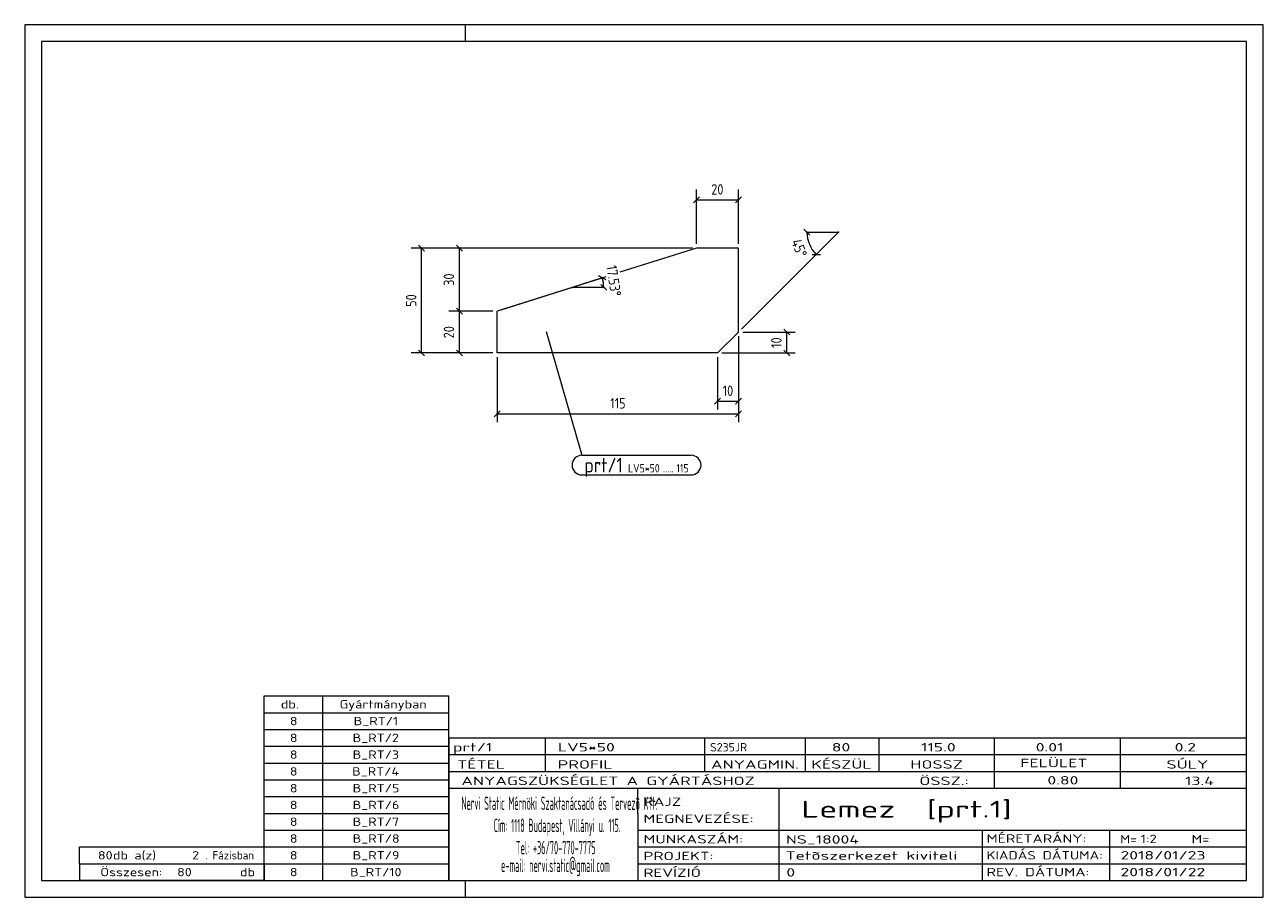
# Model space of a CAD drawing. Header units: millimetres. Extents: x 1 to 296, y 1 to 209.
import ezdxf

# ---------------------------------------------------------------- set-up
doc = ezdxf.new("R2010")
doc.units = ezdxf.units.MM
doc.header["$LTSCALE"] = 0.6
doc.linetypes.add('XKITLINE00', pattern=[0])
for name, color, linetype, lineweight in [('DrawingSheet', 5, 'Continuous', 0), ('OtherObjectType', 1, 'Continuous', 0), ('Part', 2, 'Continuous', 0), ('PartMark', 3, 'Continuous', 0), ('Z-DIMENSIONS', 1, 'Continuous', 0)]:
    doc.layers.add(name, color=color, linetype=linetype, lineweight=lineweight)
doc.styles.add('ISOCPEUR', font='ISOCPEUR.TTF')

msp = doc.modelspace()

# ---------------------------------------------------------------- linework, layer by layer
at = {"layer": 'DrawingSheet', "color": 2, "linetype": 'XKITLINE00', "lineweight": 0}
for p, q in [((296, 209), (1, 209)), ((1, 209), (1, 1)), ((106, 205), (106, 209)), ((296, 1), (296, 209)), ((106, 1), (106, 5)), ((1, 1), (296, 1))]:
    msp.add_line(p, q, dxfattribs=at)
at = {"layer": 'DrawingSheet', "color": 3, "linetype": 'XKITLINE00', "lineweight": 0}
for p, q in [((292, 205), (5, 205)), ((5, 205), (5, 5)), ((292, 5), (292, 205)), ((5, 5), (292, 5))]:
    msp.add_line(p, q, dxfattribs=at)
at = {"layer": 'OtherObjectType', "color": 7, "linetype": 'XKITLINE00', "lineweight": 0}
for p, q in [((58, 49), (102, 49)), ((58, 45), (58, 49)), ((72, 45), (72, 49)), ((102, 45), (102, 49)), ((58, 45), (102, 45)), ((58, 41), (58, 45)), ((72, 41), (72, 45)), ((102, 41), (102, 45)), ((58, 41), (102, 41)), ((58, 37), (58, 41)), ((72, 37), (72, 41)), ((102, 37), (102, 41)), ((102, 39), (292, 39)), ((102, 39), (102, 35)), ((102, 39), (292, 39)), ((125, 35), (125, 39)), ((163, 35), (163, 39)), ((187, 35), (187, 39)), ((204.5, 35), (204.5, 39)), ((232, 35), (232, 39)), ((262, 35), (262, 39)), ((292, 35), (292, 39)), ((58, 37), (102, 37)), ((58, 33), (58, 37)), ((72, 33), (72, 37)), ((102, 33), (102, 37)), ((58, 33), (102, 33)), ((58, 29), (58, 33)), ((72, 29), (72, 33)), ((102, 35), (292, 35)), ((102, 35), (102, 5)), ((102, 35), (292, 35)), ((102, 29), (102, 33)), ((125, 31), (125, 35)), ((163, 31), (163, 35)), ((187, 31), (187, 35)), ((204.5, 31), (204.5, 35)), ((232, 31), (232, 35)), ((262, 31), (262, 35)), ((292, 31), (292, 35)), ((102, 31), (292, 31)), ((232, 27), (232, 31)), ((262, 27), (262, 31)), ((292, 27), (292, 31)), ((58, 29), (102, 29)), ((58, 25), (58, 29)), ((72, 25), (72, 29)), ((102, 25), (102, 29)), ((102, 27), (292, 27)), ((147, 21), (147, 27)), ((180.7, 17), (180.7, 27)), ((292, 21), (292, 27)), ((58, 25), (102, 25)), ((58, 21), (58, 25)), ((72, 21), (72, 25)), ((102, 21), (102, 25)), ((58, 21), (102, 21)), ((58, 17), (58, 21)), ((72, 17), (72, 21)), ((102, 17), (102, 21)), ((147, 21), (147, 5)), ((292, 17), (292, 21)), ((58, 17), (102, 17)), ((58, 13), (58, 17)), ((72, 13), (72, 17)), ((102, 13), (102, 17)), ((147, 17), (292, 17)), ((180.7, 5), (180.7, 17)), ((229.16, 13), (229.16, 17)), ((259.5, 5), (259.5, 17)), ((292, 13), (292, 17)), ((14, 9), (14, 13)), ((14, 13), (58, 13)), ((14, 13), (58, 13)), ((58, 9), (58, 13)), ((58, 13), (102, 13)), ((58, 9), (58, 13)), ((72, 9), (72, 13)), ((102, 9), (102, 13)), ((147, 13), (292, 13)), ((229.16, 5), (229.16, 13)), ((292, 9), (292, 13)), ((14, 9), (58, 9)), ((14, 9), (14, 5)), ((14, 9), (58, 9)), ((58, 9), (58, 5)), ((58, 9), (102, 9)), ((58, 5), (58, 9)), ((72, 5), (72, 9)), ((102, 5), (102, 9)), ((147, 9), (292, 9)), ((292, 5), (292, 9)), ((58, 5), (14, 5)), ((58, 5), (102, 5)), ((102, 5), (292, 5)), ((139.5, 5), (292, 5))]:
    msp.add_line(p, q, dxfattribs=at)
at = {"layer": 'Part', "color": 2, "linetype": 'XKITLINE00', "lineweight": 0}
for p, q in [((161.02, 155.75), (142.76, 149.98)), ((171.03, 155.75), (161.02, 155.75)), ((171.03, 135.75), (171.03, 155.75)), ((139.38, 148.92), (113.53, 140.75)), ((113.53, 130.75), (113.53, 140.75)), ((166.03, 130.75), (171.03, 135.75)), ((166.03, 130.75), (113.53, 130.75))]:
    msp.add_line(p, q, dxfattribs=at)
at = {"layer": 'PartMark', "color": 7, "linetype": 'XKITLINE00', "lineweight": 0}
for p, q in [((125.18, 135.9), (133.72, 106.37)), ((133.72, 106.37), (159.73, 106.37)), ((133.72, 101.67), (159.73, 101.67))]:
    msp.add_line(p, q, dxfattribs=at)
for centre, start, end in [((133.72, 104.02), 90, 270), ((159.73, 104.02), 270, 90)]:
    msp.add_arc(centre, 2.35, start, end, dxfattribs=at)
at = {"layer": 'Z-DIMENSIONS', "color": 7, "linetype": 'XKITLINE00', "lineweight": 0}
for p, q in [((161.02, 156.75), (161.02, 169.75)), ((171.03, 156.75), (171.03, 169.75)), ((161.73, 167.96), (160.32, 166.54)), ((161.02, 167.25), (171.03, 167.25)), ((171.74, 167.96), (170.32, 166.54)), ((186.61, 160.25), (188.03, 158.83)), ((187.32, 159.54), (194.82, 159.54)), ((189.52, 154.24), (194.82, 159.54)), ((94.82, 156.46), (96.24, 155.04)), ((103.82, 156.46), (105.24, 155.04)), ((160.02, 155.75), (93.03, 155.75)), ((95.53, 130.75), (95.53, 155.75)), ((160.02, 155.75), (102.03, 155.75)), ((104.53, 140.75), (104.53, 155.75)), ((171.74, 136.46), (189.52, 154.24)), ((188.52, 154.24), (190.52, 154.24)), ((114.48, 141.05), (138.57, 148.66)), ((138.57, 148.66), (131.41, 146.4)), ((139.45, 148.2), (137.68, 149.12)), ((138.91, 146.4), (131.41, 146.4)), ((139.62, 145.69), (138.21, 147.11)), ((112.53, 140.75), (102.03, 140.75)), ((112.53, 140.75), (102.03, 140.75)), ((103.82, 141.46), (105.24, 140.04)), ((103.82, 141.46), (105.24, 140.04)), ((104.53, 130.75), (104.53, 140.75)), ((172.03, 135.75), (184.53, 135.75)), ((181.82, 136.46), (183.24, 135.04)), ((182.53, 130.75), (182.53, 135.75)), ((171.03, 134.75), (171.03, 114.25)), ((171.03, 134.75), (171.03, 117.25)), ((112.53, 130.75), (93.03, 130.75)), ((94.82, 131.46), (96.24, 130.04)), ((112.53, 130.75), (102.03, 130.75)), ((103.82, 131.46), (105.24, 130.04)), ((167.03, 130.75), (184.53, 130.75)), ((181.82, 131.46), (183.24, 130.04)), ((113.53, 129.75), (113.53, 114.25)), ((166.03, 129.75), (166.03, 117.25)), ((166.74, 119.96), (165.32, 118.54)), ((166.03, 119.25), (171.03, 119.25)), ((171.74, 119.96), (170.32, 118.54)), ((114.24, 116.96), (112.82, 115.54)), ((113.53, 116.25), (171.03, 116.25)), ((171.74, 116.96), (170.32, 115.54))]:
    msp.add_line(p, q, dxfattribs=at)
for centre, start, end in [((194.82, 159.54), 180, 225.001), ((131.41, 146.4), 360, 17.5254)]:
    msp.add_arc(centre, 7.5, start, end, dxfattribs=at)
at = {"layer": 'Z-DIMENSIONS', "color": 3}
for p in [(161.02, 167.25), (171.03, 167.25), (95.53, 155.75), (104.53, 155.75), (104.53, 140.75), (104.53, 140.75), (182.53, 135.75), (95.53, 130.75), (104.53, 130.75), (182.53, 130.75), (166.03, 119.25), (171.03, 119.25), (113.53, 116.25), (171.03, 116.25)]:
    msp.add_point(p, dxfattribs=at)
at = {"layer": 'Z-DIMENSIONS', "color": 7}
for p in [(187.32, 159.54), (194.82, 159.54), (189.52, 154.24), (138.57, 148.66), (131.41, 146.4), (138.91, 146.4)]:
    msp.add_point(p, dxfattribs=at)

# ---------------------------------------------------------------- texts
at = {"layer": 'OtherObjectType', "color": 7, "style": 'ISOCPEUR'}
for s, height, width, p in [('db.', 2, 1.211571, (62, 46)), ('Gyártmányban', 2, 1.211571, (76, 46)), ('8', 2, 1.211571, (64.14, 42)), ('B_RT/1', 2, 1.211571, (79.35, 42)), ('8', 2, 1.211571, (64.14, 38)), ('B_RT/2', 2, 1.211571, (79.1, 38)), ('8', 2, 1.211571, (64.14, 34)), ('B_RT/3', 2, 1.211571, (79.1, 34)), ('prt/1', 2, 1.525501, (103, 35.76)), ('LV5*50', 2, 1.525501, (128, 35.76)), ('S235JR', 2, 1.02, (164.22, 35.76)), ('80', 2, 1.525501, (193.24, 35.76)), ('115.0', 2, 1.525501, (214.47, 35.76)), ('0.01', 2, 1.525501, (241.81, 35.76)), ('0.2', 2, 1.525501, (274.91, 35.76)), ('TÉTEL', 2, 1.525501, (104, 31.66)), ('PROFIL', 2, 1.525501, (127.96, 31.66)), ('ANYAGMIN.', 2, 1.525501, (164.47, 31.66)), ('KÉSZÜL', 2, 1.525501, (188.37, 31.66)), ('HOSSZ', 2, 1.525501, (211.96, 31.66)), ('FELÜLET', 2, 1.525501, (238.13, 32)), ('SÚLY', 2, 1.525501, (272.96, 31.66)), ('8', 2, 1.211571, (64.14, 30)), ('B_RT/4', 2, 1.211571, (78.98, 30)), ('ANYAGSZÜKSÉGLET A GYÁRTÁSHOZ', 2, 1.525501, (105, 27.75)), ('ÖSSZ.:', 2, 1.525501, (214.1, 27.75)), ('0.80', 2, 1.525501, (244.59, 27.88)), ('13.4', 2, 1.525501, (277.37, 27.75)), ('8', 2, 1.211571, (64.14, 26)), ('B_RT/5', 2, 1.211571, (79.1, 26)), ('8', 2, 1.211571, (64.14, 22)), ('B_RT/6', 2, 1.211571, (79.1, 22)), ('Nervi Static Mérnöki\xa0Szaktanácsadó\xa0és\xa0Tervezõ Kft.', 3.1765, 0.403093, (105, 21.82)), ('RAJZ', 2, 1.445, (148.38, 22.78)), ('Lemez  [prt.1]', 4, 1.474651, (186, 20)), ('MEGNEVEZÉSE:', 2, 1.445, (148.38, 18.72)), ('8', 2, 1.211571, (64.14, 18)), ('B_RT/7', 2, 1.211571, (79.1, 18)), ('Cím:\xa01118 Budapest, Villányi u. 115.', 3.1765, 0.403093, (112.69, 16.53)), ('8', 2, 1.211571, (64.14, 14)), ('B_RT/8', 2, 1.211571, (79.1, 14)), ('MUNKASZÁM:', 2, 1.445, (148.38, 13.84)), ('NS_18004', 2, 1.525501, (182.28, 13.78)), ('MÉRETARÁNY:', 2, 1.36, (230.1, 14)), ('M=', 2, 1.211571, (261.91, 13.84)), ('1:2', 2, 1.275, (266.79, 13.9)), ('M=', 2, 1.275, (278.95, 13.87)), ('80', 2, 1.211571, (18.43, 10)), ('db a(z)', 2, 1.211571, (22, 10)), ('2', 2, 1.211571, (40.86, 10)), ('. Fázisban', 2, 0.935, (44, 10)), ('8', 2, 1.211571, (64.14, 10)), ('B_RT/9', 2, 1.211571, (79.1, 10)), ('Tel:\xa0+36/70-770-7775', 3.1765, 0.403093, (117.97, 11.24)), ('PROJEKT:', 2, 1.445, (148.38, 9.84)), ('Tetõszerkezet kiviteli ', 2, 1.525501, (182.2, 9.94)), ('KIADÁS DÁTUMA:', 2, 1.275, (230.1, 10)), ('2018/01/23', 2, 1.525501, (262, 10)), ('e-mail:\xa0nervi.static@gmail.com', 3.1765, 0.403093, (114.45, 7)), ('Összesen:            db', 2, 1.211571, (19, 6)), ('80', 2, 1.211571, (37.29, 6)), ('8', 2, 1.211571, (64.14, 6)), ('B_RT/10', 2, 1.211571, (78.49, 6)), ('REVÍZIÓ', 2, 1.445, (148.38, 5.84)), ('0', 2, 1.525501, (182.41, 5.92)), ('REV. DÁTUMA:', 2, 1.36, (230.1, 6)), ('2018/01/22', 2, 1.525501, (262, 6))]:
    msp.add_text(s, height=height, dxfattribs=dict(at, width=width)).set_placement(p)
at = {"layer": 'PartMark', "color": 3, "style": 'ISOCPEUR', "width": 0.85}
msp.add_text('prt/1', height=3.5, dxfattribs=at).set_placement((134.32, 102.27))
at = {"layer": 'PartMark', "color": 4, "style": 'ISOCPEUR', "width": 0.85}
for s, p in [('LV5*50', (144.69, 102.27)), ('115', (156.2, 102.27)), ('.....', (153.03, 102.27))]:
    msp.add_text(s, height=2, dxfattribs=at).set_placement(p)
at = {"layer": 'Z-DIMENSIONS', "color": 3, "style": 'ISOCPEUR', "width": 0.85}
for s, p in [('20', (164.52, 168.5)), ('10', (167.24, 120.5)), ('115', (140.45, 117.5))]:
    msp.add_text(s, height=2.5, dxfattribs=at).set_placement(p)
for s, rotation, p in [('45°', -67.5002, (183.49, 157.29)), ('17.53°', -81.2397, (139.5, 151.45)), ('30', 90.0002, (103.28, 146.75)), ('50', 90.0002, (94.28, 141.75)), ('20', 90.0002, (103.28, 134.25)), ('10', 90.0002, (181.28, 131.96))]:
    msp.add_text(s, height=2.5, rotation=rotation, dxfattribs=at).set_placement(p)

doc.saveas('drawing.dxf')
